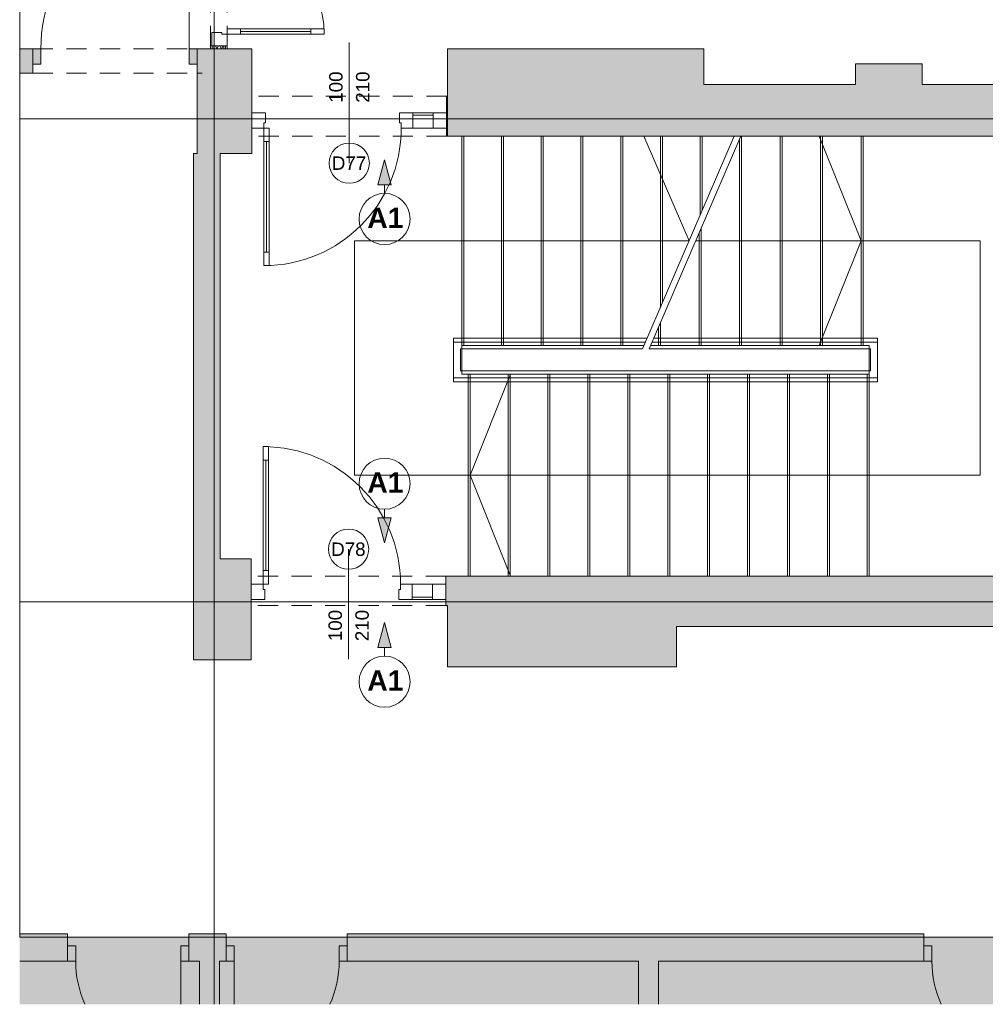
# Paper-space layout 'A-50 WYKOŃCZENIA ŚCIAN - PIĘTRO 5' of a CAD drawing. Header units: millimetres. Extents: x 0 to 420, y 0 to 297.
# Tile 10 of 11: x 294 to 366, y 101 to 174. Entities that reach past the tile are written whole.
import ezdxf
from ezdxf.xclip import XClip

# ---------------------------------------------------------------- set-up
doc = ezdxf.new("R2010")
doc.units = ezdxf.units.MM
doc.header["$MEASUREMENT"] = 0
doc.header["$XCLIPFRAME"] = 0
for name, pattern in [('DASHDOTX2', [1000, 500, -250, 0, -250]), ('GESTRICHELT2', [93.75, 62.5, -31.25]), ('Przer. długie kreski', [2.5, 1.5, -1]), ('PRZERYWANA_DU_A', [550, 350.0000000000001, -199.9999999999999])]:
    doc.linetypes.add(name, pattern=pattern)
for name, color, linetype, lineweight in [('0_Nr_pióra__2', 8, 'Continuous', 13), ('A__OKŁADZINY ŚCIAN_Nr_pióra__1', 7, 'Continuous', 20), ('A_ściany proj_Nr_pióra__1', 7, 'Continuous', 20), ('A_ściany_Nr_pióra__1', 7, 'Continuous', 20), ('Drzwi Archicad_Nr_pióra__1', 7, 'Continuous', 20), ('Drzwi Archicad_Nr_pióra__3', 252, 'Continuous', 13), ('Znaczniki drzwi Archicada_Nr_pióra__3', 252, 'Continuous', 13)]:
    doc.layers.add(name, color=color, linetype=linetype, lineweight=lineweight)
for name, color, linetype, lineweight, true_color in [('A__balustrada_Nr_pióra__161', 7, 'Continuous', 5, 0x949494), ('A_osie_Nr_pióra__16', 7, 'Continuous', 5, 0x0f0f0f), ('A_pochwyt_Nr_pióra__161', 7, 'Continuous', 5, 0x949494), ('A_schody_Nr_pióra__10', 7, 'Continuous', 13, 0x4b4b4b), ('A_schody_Nr_pióra__4', 7, 'Continuous', 18, 0x4b4b4b), ('A_ściany proj_Nr_pióra__21', 7, 'Continuous', 5, 0xb0b0b0), ('A_ściany_Nr_pióra__10', 7, 'Continuous', 13, 0x4b4b4b)]:
    doc.layers.add(name, color=color, linetype=linetype, lineweight=lineweight, true_color=true_color)
for name, color, linetype in [('A__OKŁADZINY ŚCIAN', 7, 'Continuous'), ('A_podrys', 7, 'Continuous'), ('A_ściany', 7, 'Continuous'), ('A_ściany proj', 7, 'Continuous'), ('Drzwi Archicad', 7, 'Continuous')]:
    doc.layers.add(name, color=color, linetype=linetype)
doc.styles.add('STYL_AUTOMATYCZNY_3', font='arial.ttf')
doc.styles.add('STYL_AUTOMATYCZNY_4', font='arial.ttf')
pattern_1 = [(0, (-1730.879269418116, -278.4727295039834), (0, 1), [0, -1])]

# ---------------------------------------------------------------- blocks, each defined once
blk = doc.blocks.new('Rysunek_2_2', base_point=(-1730.879269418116, -278.4727295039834))
at = {"linetype": 'Continuous', "lineweight": 0, "true_color": 0x484848}
blk.add_hatch(color=251, dxfattribs=at).paths.add_polyline_path([(408.9858434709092, 276.3111573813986), (293.9206315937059, 276.3111573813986), (293.9206315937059, 264.4121037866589), (389.9858390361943, 264.4121037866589), (389.9858390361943, 105.602107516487), (293.9206315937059, 105.602107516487), (293.9206315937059, 100.6021036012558), (408.9858434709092, 100.6021036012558)])
at = {"layer": 'A__OKŁADZINY ŚCIAN', "linetype": 'Continuous', "lineweight": 0, "true_color": 0x000000}
for points in [[(321.1078238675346, 163.5308715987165), (320.6078238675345, 161.6648465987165), (321.6078238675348, 161.6648465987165)], [(321.1078238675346, 134.9982853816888), (321.6078238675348, 136.8643103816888), (320.6078238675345, 136.8643103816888)], [(321.1078238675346, 129.0493676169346), (320.6078238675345, 127.1833426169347), (321.6078238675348, 127.1833426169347)]]:
    blk.add_hatch(color=18, dxfattribs=at).paths.add_polyline_path(points)
at = {"layer": 'A_ściany', "linetype": 'Continuous', "lineweight": 0, "true_color": 0x000000}
for points in [[(294.895838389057, 171.8221050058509), (293.9206291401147, 171.8221050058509), (293.9206291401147, 170.0008589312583), (294.895838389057, 170.0008589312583)], [(307.1458394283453, 170.0008586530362), (307.1458394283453, 164.0171045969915), (311.2258395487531, 164.0171045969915), (311.2258395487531, 171.8221045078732), (307.1458394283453, 171.8221045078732)], [(344.8958395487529, 171.8221045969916), (325.795839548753, 171.8221045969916), (325.795839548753, 165.2921045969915), (344.8958395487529, 165.2921045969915)], [(361.1658395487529, 170.6921045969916), (356.1858395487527, 170.6921045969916), (356.1858395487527, 165.2921045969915), (361.1658395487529, 165.2921045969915)], [(356.1858395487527, 169.1421045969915), (344.8958395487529, 169.1421045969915), (344.8958395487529, 165.2921045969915), (356.1858395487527, 165.2921045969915)], [(371.1558395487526, 169.1421045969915), (361.1658395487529, 169.1421045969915), (361.1658395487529, 165.2921045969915), (371.1558395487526, 165.2921045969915)], [(325.7258395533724, 168.2921045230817), (325.7258395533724, 165.2921045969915), (325.795839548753, 165.2921045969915), (325.795839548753, 168.2921045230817)], [(306.8658395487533, 164.0171045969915), (306.8658395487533, 126.2721046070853), (308.8658395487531, 133.7971046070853), (308.8658395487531, 164.0171045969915)], [(306.8658395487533, 126.2721046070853), (311.1758334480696, 126.2721046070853), (311.1758334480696, 133.7971046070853), (308.8658395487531, 133.7971046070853)], [(325.6758395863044, 132.5221044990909), (325.6758395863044, 130.3221045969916), (325.7858395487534, 130.3221045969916), (325.7858395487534, 132.5221044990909)], [(325.7858395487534, 125.7521045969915), (342.8658395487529, 125.7521045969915), (342.8658395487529, 132.5221045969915), (325.7858395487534, 132.5221045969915)], [(342.8658395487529, 128.7521045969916), (372.7058395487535, 128.7521045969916), (377.9858395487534, 132.5221045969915), (342.8658395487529, 132.5221045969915)], [(297.491298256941, 105.8521024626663), (293.9206274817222, 105.8521024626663), (293.9206274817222, 103.8221061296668), (297.491298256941, 103.8221061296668)], [(306.5178404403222, 103.8221045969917), (309.2985177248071, 103.8221045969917), (309.2985177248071, 105.8521033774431), (306.5178404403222, 105.8521033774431)], [(318.3250576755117, 105.8521045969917), (318.3250576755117, 103.8221045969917), (361.2912995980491, 103.8221045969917), (361.2912995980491, 105.8521045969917)], [(308.8178402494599, 103.8221039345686), (307.3178407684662, 103.8221039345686), (307.3178407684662, 100.6021043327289), (308.8178402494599, 100.6021043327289)], [(341.5178390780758, 103.8221039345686), (340.0178395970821, 103.8221039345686), (340.0178395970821, 100.6021043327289), (341.5178390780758, 100.6021043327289)]]:
    blk.add_hatch(color=18, dxfattribs=at).paths.add_polyline_path(points)
at = {"layer": 'A_ściany proj', "linetype": 'Continuous', "lineweight": 0, "true_color": 0x4b4b4b}
h = blk.add_hatch(dxfattribs=at)
h.set_pattern_fill('gypsum_0002', color=251, style=0, pattern_type=2)
h.set_pattern_definition(pattern_1)
h.paths.add_polyline_path([(308.1258395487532, 171.8221045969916), (308.2508394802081, 171.8221045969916), (308.2508394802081, 172.0221047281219), (308.1258395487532, 172.0221047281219)])
h = blk.add_hatch(dxfattribs=at)
h.set_pattern_fill('gypsum_0002', color=251, style=0, pattern_type=2)
h.set_pattern_definition(pattern_1)
h.paths.add_polyline_path([(308.3758394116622, 172.0221047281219), (308.2508394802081, 172.0221047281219), (308.2508394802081, 171.8221045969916), (308.3758394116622, 171.8221045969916)])
h = blk.add_hatch(dxfattribs=at)
h.set_pattern_fill('batt_insulation_0002', color=251, style=0, pattern_type=2)
h.set_pattern_definition([(60.00000000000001, (-1730.879269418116, -278.4727295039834), (-0.2598076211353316, 0.1499999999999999), []), (120, (-1730.879269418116, -278.4727295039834), (0.2598076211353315, 0.15), [])])
h.paths.add_polyline_path([(309.1258396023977, 172.0221047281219), (308.3758394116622, 172.0221047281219), (308.3758394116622, 171.8221045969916), (309.1258396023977, 171.8221045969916)])
h = blk.add_hatch(dxfattribs=at)
h.set_pattern_fill('gypsum_0002', color=251, style=0, pattern_type=2)
h.set_pattern_definition(pattern_1)
h.paths.add_polyline_path([(309.1258396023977, 171.8221045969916), (309.2508395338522, 171.8221045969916), (309.2508395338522, 172.0221047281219), (309.1258396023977, 172.0221047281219)])
h = blk.add_hatch(dxfattribs=at)
h.set_pattern_fill('gypsum_0002', color=251, style=0, pattern_type=2)
h.set_pattern_definition(pattern_1)
h.paths.add_polyline_path([(309.2508395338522, 172.0221047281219), (309.2508395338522, 171.8221045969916), (309.3758394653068, 171.8221045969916), (309.3758394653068, 172.0221047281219)])
at = {"layer": 'Drzwi Archicad', "linetype": 'Continuous', "lineweight": 0, "true_color": 0xfdfdfd}
for points in [[(294.8958394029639, 170.6721044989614), (295.4958394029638, 170.6721044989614), (295.4958394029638, 171.8221044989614), (294.8958394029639, 171.8221044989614)], [(307.1458394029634, 171.8221044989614), (306.5458394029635, 171.8221044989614), (306.5458394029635, 170.6721044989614), (307.1458394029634, 170.6721044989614)], [(297.4912995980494, 104.9721045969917), (297.4912995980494, 103.8221045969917), (298.0912995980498, 103.8221045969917), (298.0912995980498, 104.9721045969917)], [(306.5178395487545, 103.8221045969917), (306.5178395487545, 104.9721045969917), (305.917839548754, 104.9721045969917), (305.917839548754, 103.8221045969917)], [(309.2985177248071, 103.8221045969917), (309.898517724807, 103.8221045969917), (309.898517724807, 104.9721045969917), (309.2985177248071, 104.9721045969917)], [(318.3250576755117, 104.9721045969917), (317.7250576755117, 104.9721045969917), (317.7250576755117, 103.8221045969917), (318.3250576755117, 103.8221045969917)], [(361.2912995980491, 104.9721045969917), (361.2912995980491, 103.8221045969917), (361.8912995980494, 103.8221045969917), (361.8912995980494, 104.9721045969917)]]:
    blk.add_hatch(color=7, dxfattribs=at).paths.add_polyline_path(points)
at = {"layer": '0_Nr_pióra__2', "color": 8, "linetype": 'PRZERYWANA_DU_A', "lineweight": 13, "flags": 128}
for points in [[(293.9206293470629, 264.4121045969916), (293.9206293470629, 105.6021045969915)], [(293.9206293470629, 105.6021045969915), (389.985839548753, 105.6021045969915), (389.985839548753, 264.4121045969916), (293.9206293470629, 264.4121045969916)]]:
    blk.add_lwpolyline(points, dxfattribs=at)
at = {"layer": 'A__balustrada_Nr_pióra__161', "color": 252, "linetype": 'Continuous', "lineweight": 5, "true_color": 0x949494}
for p, q in [((326.2558395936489, 147.0021036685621), (326.2558395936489, 150.2421046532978)), ((326.2558395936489, 149.9421057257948), (340.5447288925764, 149.9421057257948)), ((341.0447271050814, 149.9421057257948), (357.8258390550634, 149.9421057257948)), ((357.8258390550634, 147.0021036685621), (357.8258390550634, 150.2421046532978)), ((326.7558404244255, 149.4421048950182), (340.3293446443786, 149.4421048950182)), ((326.7558404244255, 147.8021034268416), (326.7558404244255, 149.4421048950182)), ((340.8293454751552, 149.4421048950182), (357.3258408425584, 149.4421048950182)), ((357.3258408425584, 147.8021034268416), (357.3258408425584, 149.4421048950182)), ((326.7558404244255, 147.8021034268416), (357.3258408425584, 147.8021034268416)), ((326.2558395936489, 147.3021052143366), (357.8258390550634, 147.3021052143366))]:
    blk.add_line(p, q, dxfattribs=at)
at = {"layer": 'A__OKŁADZINY ŚCIAN_Nr_pióra__1', "color": 7, "linetype": 'Continuous', "lineweight": 20}
for p, q in [((321.1078230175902, 163.5308718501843), (320.6078248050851, 161.6648454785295)), ((321.1078230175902, 163.5308718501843), (321.6078238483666, 161.6648454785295)), ((321.6078238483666, 161.6648454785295), (320.6078248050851, 161.6648454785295)), ((321.1078230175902, 161.0308703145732), (321.1078230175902, 161.6648454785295)), ((321.1078230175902, 137.4982861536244), (321.1078230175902, 136.8643109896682)), ((320.6078248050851, 136.8643109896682), (321.6078238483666, 136.8643109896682)), ((321.1078230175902, 134.9982846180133), (320.6078248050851, 136.8643109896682)), ((321.1078230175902, 134.9982846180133), (321.6078238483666, 136.8643109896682)), ((321.1078230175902, 129.0493675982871), (320.6078248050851, 127.1833438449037)), ((321.1078230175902, 129.0493675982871), (321.6078238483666, 127.1833438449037)), ((321.6078238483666, 127.1833438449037), (320.6078248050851, 127.1833438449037)), ((321.1078230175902, 126.5493686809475), (321.1078230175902, 127.1833438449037))]:
    blk.add_line(p, q, dxfattribs=at)
for centre in [(321.1078238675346, 159.1280430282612), (321.1078238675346, 139.4011139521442), (321.1078238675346, 124.6465390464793)]:
    blk.add_circle(centre, 1.902828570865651, dxfattribs=at)
at = {"layer": 'A_osie_Nr_pióra__16', "color": 250, "linetype": 'DASHDOTX2', "lineweight": 5, "true_color": 0x0f0f0f}
for p, q in [((308.4178410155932, 250.0600822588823), (308.4178410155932, 100.6021053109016)), ((382.7347607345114, 166.6021020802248), (293.9206295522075, 166.6021020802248)), ((382.7347607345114, 130.6021081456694), (293.9206295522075, 130.6021081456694))]:
    blk.add_line(p, q, dxfattribs=at)
at = {"layer": 'A_pochwyt_Nr_pióra__161', "color": 252, "linetype": 'Continuous', "lineweight": 5, "true_color": 0x949494}
for p, q in [((326.2558395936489, 150.2421046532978), (340.6739562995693, 150.2421046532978)), ((341.1739571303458, 150.2421046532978), (357.8258390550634, 150.2421046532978)), ((326.2558395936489, 147.0021036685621), (357.8258390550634, 147.0021036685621))]:
    blk.add_line(p, q, dxfattribs=at)
at = {"layer": 'A_schody_Nr_pióra__10', "color": 251, "linetype": 'GESTRICHELT2', "lineweight": 13, "true_color": 0x4b4b4b}
for p, q in [((327.0058408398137, 149.6921053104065), (327.0058408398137, 165.2921045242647)), ((329.9668388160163, 149.6921053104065), (329.9668388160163, 165.2921045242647)), ((332.9278394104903, 149.6921053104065), (332.9278394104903, 165.2921045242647)), ((335.8888400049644, 149.6921053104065), (335.8888400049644, 165.2921045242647)), ((338.8498405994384, 149.6921053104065), (338.8498405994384, 165.2921045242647)), ((341.810838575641, 152.8813196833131), (341.810838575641, 165.2921045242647)), ((344.771839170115, 159.7551358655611), (344.771839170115, 165.2921045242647)), ((347.7088406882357, 149.6921053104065), (347.7088406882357, 165.2921045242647)), ((350.7278386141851, 149.6921053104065), (350.7278386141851, 165.2921045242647)), ((353.746839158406, 149.6921053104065), (353.746839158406, 165.2921045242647)), ((356.765839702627, 149.6921053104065), (356.765839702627, 165.2921045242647)), ((344.6898401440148, 149.6921053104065), (344.6898401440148, 158.4040527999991)), ((341.6708395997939, 149.6921053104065), (341.6708395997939, 151.3955920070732)), ((327.3358399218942, 147.5521056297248), (327.3358399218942, 132.5221041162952)), ((330.3098402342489, 147.5521056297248), (330.3098402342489, 132.5221041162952)), ((333.2838405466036, 147.5521056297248), (333.2838405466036, 132.5221041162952)), ((336.257838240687, 147.5521056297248), (336.257838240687, 132.5221041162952)), ((339.2318385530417, 147.5521056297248), (339.2318385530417, 132.5221041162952)), ((342.2058388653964, 147.5521056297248), (342.2058388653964, 132.5221041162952)), ((345.1798391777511, 147.5521056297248), (345.1798391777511, 132.5221041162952)), ((348.1538394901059, 147.5521056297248), (348.1538394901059, 132.5221041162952)), ((351.1278398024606, 147.5521056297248), (351.1278398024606, 132.5221041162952)), ((354.1018401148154, 147.5521056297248), (354.1018401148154, 132.5221041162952)), ((357.0758404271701, 147.5521056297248), (357.0758404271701, 132.5221041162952))]:
    blk.add_line(p, q, dxfattribs=at)
at = {"layer": 'A_schody_Nr_pióra__4', "color": 251, "linetype": 'Continuous', "lineweight": 18, "true_color": 0x4b4b4b}
for p, q in [((326.8558400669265, 147.5521056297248), (326.8558400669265, 165.2921045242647)), ((329.8168406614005, 149.6921053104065), (329.8168406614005, 165.2921045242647)), ((332.7778386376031, 149.6921053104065), (332.7778386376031, 165.2921045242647)), ((335.7388392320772, 149.6921053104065), (335.7388392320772, 165.2921045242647)), ((338.6998398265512, 149.6921053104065), (338.6998398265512, 165.2921045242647)), ((340.3293446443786, 149.4421048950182), (347.1569718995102, 165.2921045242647)), ((340.4370367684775, 165.2921045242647), (343.7970043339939, 157.4921036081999)), ((340.8293454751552, 149.4421048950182), (347.6569727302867, 165.2921045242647)), ((341.6608404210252, 152.5331026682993), (341.6608404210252, 165.2921045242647)), ((344.6218383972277, 159.4069188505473), (344.6218383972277, 165.2921045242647)), ((350.5778404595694, 149.6921053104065), (350.5778404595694, 165.2921045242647)), ((353.4978912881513, 165.2921045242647), (356.6158389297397, 157.4921036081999)), ((353.5968383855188, 149.6921053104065), (353.5968383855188, 165.2921045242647)), ((356.6158389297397, 149.6921053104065), (356.6158389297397, 165.2921045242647)), ((347.5588399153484, 149.6921053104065), (347.5588399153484, 165.0642939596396)), ((344.5398393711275, 149.6921053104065), (344.5398393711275, 158.0558357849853)), ((343.7970043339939, 157.4921036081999), (318.8558398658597, 157.4921036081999)), ((318.8558398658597, 140.0371035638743), (318.8558398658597, 157.4921036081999)), ((365.4797875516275, 157.4921036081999), (344.2970051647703, 157.4921036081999)), ((353.4979305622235, 149.6921053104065), (356.6158389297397, 157.4921036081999)), ((365.4797875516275, 140.0371035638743), (365.4797875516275, 157.4921036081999)), ((341.5208388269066, 149.6921053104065), (341.5208388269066, 151.0473749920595)), ((326.8558400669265, 149.6921053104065), (340.4370367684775, 149.6921053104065)), ((340.937037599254, 149.6921053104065), (357.2258385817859, 149.6921053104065)), ((357.2258385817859, 149.6921053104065), (357.2258385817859, 132.5221041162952)), ((357.2258385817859, 147.5521056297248), (326.8558400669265, 147.5521056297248)), ((327.4858406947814, 147.5521056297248), (327.4858406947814, 132.5221041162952)), ((330.4898254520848, 147.5521056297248), (327.4858406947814, 140.0371035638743)), ((330.4598383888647, 147.5521056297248), (330.4598383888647, 132.5221041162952)), ((333.4338387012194, 147.5521056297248), (333.4338387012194, 132.5221041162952)), ((336.4078390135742, 147.5521056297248), (336.4078390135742, 132.5221041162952)), ((339.3818393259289, 147.5521056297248), (339.3818393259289, 132.5221041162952)), ((342.3558396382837, 147.5521056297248), (342.3558396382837, 132.5221041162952)), ((345.3298399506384, 147.5521056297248), (345.3298399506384, 132.5221041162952)), ((348.3038402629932, 147.5521056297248), (348.3038402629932, 132.5221041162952)), ((351.2778405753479, 147.5521056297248), (351.2778405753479, 132.5221041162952)), ((354.2518382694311, 147.5521056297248), (354.2518382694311, 132.5221041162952)), ((318.8558398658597, 140.0371035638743), (365.4797875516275, 140.0371035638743)), ((330.4898621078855, 132.5221041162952), (327.4858406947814, 140.0371035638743))]:
    blk.add_line(p, q, dxfattribs=at)
at = {"layer": 'A_ściany proj_Nr_pióra__1', "color": 7, "linetype": 'Continuous', "lineweight": 20, "flags": 128}
for points in [[(308.1258395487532, 172.0221047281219), (308.1258395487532, 171.8221045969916)], [(309.3758395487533, 171.8221045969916), (309.3758395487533, 172.0221047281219)]]:
    blk.add_lwpolyline(points, dxfattribs=at)
at = {"layer": 'A_ściany proj_Nr_pióra__21', "color": 253, "linetype": 'Continuous', "lineweight": 5, "true_color": 0xb0b0b0}
for p, q in [((308.2258383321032, 172.022104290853), (308.1258386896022, 172.022104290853)), ((308.2508402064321, 172.022104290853), (308.2258383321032, 172.022104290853)), ((308.2508402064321, 172.022104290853), (308.2508402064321, 171.8221050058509)), ((308.3758391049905, 172.022104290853), (308.2508402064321, 172.022104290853)), ((308.3758391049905, 172.022104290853), (308.3758391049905, 171.8221050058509)), ((309.1258403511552, 172.022104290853), (308.3758391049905, 172.022104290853)), ((309.1258403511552, 171.8221050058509), (309.1258403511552, 172.022104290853)), ((309.2508392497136, 172.022104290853), (309.1258403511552, 172.022104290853)), ((309.2508392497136, 171.8221050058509), (309.2508392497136, 172.022104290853)), ((309.3758407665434, 172.022104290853), (309.2508392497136, 172.022104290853))]:
    blk.add_line(p, q, dxfattribs=at)
at = {"layer": 'A_ściany proj_Nr_pióra__21', "color": 253, "linetype": 'Continuous', "lineweight": 5, "true_color": 0xb0b0b0, "flags": 128}
for points in [[(308.1258395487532, 171.8221045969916), (308.2508395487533, 171.8221045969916)], [(308.2508395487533, 171.8221045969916), (308.3758395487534, 171.8221045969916)], [(308.3758395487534, 171.8221045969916), (309.125839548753, 171.8221045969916)], [(309.125839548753, 171.8221045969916), (309.2508395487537, 171.8221045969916)], [(309.2508395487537, 171.8221045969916), (309.3758395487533, 171.8221045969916)]]:
    blk.add_lwpolyline(points, dxfattribs=at)
at = {"layer": 'A_ściany_Nr_pióra__1', "color": 7, "linetype": 'Continuous', "lineweight": 20}
for p, q in [((294.8958385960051, 171.8221050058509), (294.4258405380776, 171.8221050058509)), ((294.8958385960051, 171.8221050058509), (294.8958385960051, 170.6721051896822)), ((307.1458406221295, 171.8221050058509), (307.615838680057, 171.8221050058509)), ((307.1458406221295, 171.8221050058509), (307.1458406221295, 170.6721051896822)), ((294.8958385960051, 170.6721051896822), (294.8958385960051, 170.0008589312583)), ((307.1458406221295, 170.6721051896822), (307.1458406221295, 170.0008589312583)), ((294.8958385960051, 170.0008589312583), (294.5258401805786, 170.0008589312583)), ((307.1458406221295, 170.0008589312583), (307.515839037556, 170.0008589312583)), ((311.2258406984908, 167.042104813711), (311.2258406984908, 168.2921042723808)), ((325.725838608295, 167.042104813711), (325.725838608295, 168.2921042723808)), ((311.2258406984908, 165.8921049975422), (311.2258406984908, 167.042104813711)), ((325.725838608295, 165.8921049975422), (325.725838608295, 167.042104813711)), ((311.2258406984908, 165.2921045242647), (311.2258406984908, 165.8921049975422)), ((325.725838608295, 165.2921045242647), (325.725838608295, 165.8921049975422)), ((311.1758395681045, 132.5221041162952), (311.1758395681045, 131.9221036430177)), ((325.6758400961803, 132.5221041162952), (325.6758400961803, 131.9221036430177)), ((311.1758395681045, 131.9221036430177), (311.1758395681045, 130.7721038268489)), ((325.6758400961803, 131.9221036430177), (325.6758400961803, 130.7721038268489)), ((311.1758395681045, 130.7721038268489), (311.1758395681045, 130.3221041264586)), ((325.6758400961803, 130.7721038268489), (325.6758400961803, 130.3221041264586)), ((297.491299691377, 105.8521054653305), (297.121298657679, 105.8521054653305)), ((297.491299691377, 104.9721044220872), (297.491299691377, 105.8521054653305)), ((306.5178403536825, 105.8521054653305), (306.8878387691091, 105.8521054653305)), ((306.5178403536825, 104.9721044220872), (306.5178403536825, 105.8521054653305)), ((309.2985179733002, 105.8521054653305), (308.9285169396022, 105.8521054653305)), ((309.2985179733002, 104.9721044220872), (309.2985179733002, 105.8521054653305)), ((318.3250586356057, 105.8521054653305), (318.6950570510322, 105.8521054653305)), ((318.3250586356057, 104.9721044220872), (318.3250586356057, 105.8521054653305)), ((361.2912993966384, 105.8521054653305), (360.9212983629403, 105.8521054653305)), ((361.2912993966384, 104.9721044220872), (361.2912993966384, 105.8521054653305)), ((297.491299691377, 103.8221046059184), (297.491299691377, 104.9721044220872)), ((306.5178403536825, 103.8221046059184), (306.5178403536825, 104.9721044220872)), ((309.2985179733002, 103.8221046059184), (309.2985179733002, 104.9721044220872)), ((318.3250586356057, 103.8221046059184), (318.3250586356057, 104.9721044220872)), ((361.2912993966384, 103.8221046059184), (361.2912993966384, 104.9721044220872)), ((297.491299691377, 103.8221046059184), (297.021299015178, 103.8221046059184)), ((306.5178403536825, 103.8221046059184), (306.9878384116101, 103.8221046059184)), ((309.2985179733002, 103.8221046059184), (308.8285172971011, 103.8221046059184)), ((318.3250586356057, 103.8221046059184), (318.7950566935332, 103.8221046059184)), ((361.2912993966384, 103.8221046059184), (360.8212987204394, 103.8221046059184))]:
    blk.add_line(p, q, dxfattribs=at)
at = {"layer": 'A_ściany_Nr_pióra__1', "color": 7, "linetype": 'Continuous', "lineweight": 20, "flags": 128}
for points in [[(294.8958394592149, 171.8221045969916), (293.9206293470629, 171.8221045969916)], [(311.2258395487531, 171.8221045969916), (307.1458394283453, 171.8221045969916)], [(311.2258395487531, 168.2921045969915), (311.2258395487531, 171.8221045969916)], [(344.8958395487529, 171.8221045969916), (325.795839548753, 171.8221045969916)], [(325.795839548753, 171.8221045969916), (325.795839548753, 165.2921045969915)], [(344.8958395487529, 169.1421045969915), (344.8958395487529, 171.8221045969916)], [(361.1658395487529, 170.6921045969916), (356.1858395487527, 170.6921045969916)], [(356.1858395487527, 170.6921045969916), (356.1858395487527, 169.1421045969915)], [(361.1658395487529, 169.1421045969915), (361.1658395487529, 170.6921045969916)], [(293.9206293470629, 170.0008584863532), (294.895839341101, 170.0008584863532)], [(307.145839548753, 170.0008584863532), (307.145839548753, 164.0171045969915)], [(356.1858395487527, 169.1421045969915), (344.8958395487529, 169.1421045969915)], [(371.1558395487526, 169.1421045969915), (361.1658395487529, 169.1421045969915)], [(325.795839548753, 168.2921045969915), (325.7258395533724, 168.2921045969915)], [(325.795839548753, 165.2921045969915), (325.795839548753, 168.2921045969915)], [(311.2258395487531, 164.0171045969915), (311.2258395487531, 165.2921045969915)], [(325.7258395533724, 165.2921045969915), (325.795839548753, 165.2921045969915)], [(325.795839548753, 165.2921045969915), (344.8958395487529, 165.2921045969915)], [(344.8958395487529, 165.2921045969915), (356.1858395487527, 165.2921045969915)], [(356.1858395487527, 165.2921045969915), (361.1658395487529, 165.2921045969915)], [(361.1658395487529, 165.2921045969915), (371.1558395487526, 165.2921045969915)], [(306.8658395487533, 164.0171045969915), (306.8658395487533, 126.2721046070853)], [(307.145839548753, 164.0171045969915), (306.8658395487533, 164.0171045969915)], [(308.8658395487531, 164.0171045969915), (311.2258395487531, 164.0171045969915)], [(308.8658395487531, 133.7971046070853), (308.8658395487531, 164.0171045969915)], [(311.1758334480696, 133.7971046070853), (308.8658395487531, 133.7971046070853)], [(311.1758334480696, 126.2721046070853), (311.1758334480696, 133.7971046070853)], [(325.7858395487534, 132.5221045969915), (325.6758395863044, 132.5221045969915)], [(342.8658395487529, 132.5221045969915), (325.7858395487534, 132.5221045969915)], [(372.965839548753, 132.5221045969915), (342.8658395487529, 132.5221045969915)], [(325.6758395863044, 130.3221045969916), (325.7858395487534, 130.3221045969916)], [(325.7858395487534, 130.3221045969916), (325.7858395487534, 125.7521045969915)], [(342.8658395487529, 125.7521045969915), (342.8658395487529, 128.7521045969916)], [(342.8658395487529, 128.7521045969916), (372.7058395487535, 128.7521045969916)], [(306.8658395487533, 126.2721046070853), (311.1758334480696, 126.2721046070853)], [(325.7858395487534, 125.7521045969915), (342.8658395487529, 125.7521045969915)], [(297.4912995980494, 105.8521045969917), (293.9206293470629, 105.8521045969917)], [(309.2985177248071, 105.8521045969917), (306.5178395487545, 105.8521045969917)], [(361.2912995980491, 105.8521045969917), (318.3250576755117, 105.8521045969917)], [(293.9206293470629, 103.8221045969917), (297.4912995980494, 103.8221045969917)], [(306.5178395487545, 103.8221045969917), (307.3178395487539, 103.8221045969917)], [(307.3178395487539, 103.8221045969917), (307.3178395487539, 100.6021045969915)], [(308.817839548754, 103.8221045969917), (309.2985177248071, 103.8221045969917)], [(308.817839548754, 100.6021045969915), (308.817839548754, 103.8221045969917)], [(318.3250576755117, 103.8221045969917), (340.0178395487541, 103.8221045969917)], [(340.0178395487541, 103.8221045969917), (340.0178395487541, 100.6021045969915)], [(341.5178395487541, 103.8221045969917), (361.2912995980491, 103.8221045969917)], [(341.5178395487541, 100.6021045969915), (341.5178395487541, 103.8221045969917)]]:
    blk.add_lwpolyline(points, dxfattribs=at)
at = {"layer": 'A_ściany_Nr_pióra__10', "color": 251, "linetype": 'Przer. długie kreski', "lineweight": 13, "true_color": 0x4b4b4b}
for p, q in [((294.8958385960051, 171.8221050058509), (307.1458406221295, 171.8221050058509)), ((294.8958385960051, 170.0008589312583), (307.1458406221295, 170.0008589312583))]:
    blk.add_line(p, q, dxfattribs=at)
at = {"layer": 'Drzwi Archicad_Nr_pióra__1', "color": 7, "linetype": 'Continuous', "lineweight": 20}
for p, q in [((306.5458401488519, 171.8221050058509), (306.5458401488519, 182.8721034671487)), ((294.8958385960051, 171.8221050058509), (294.4258405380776, 171.8221050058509)), ((294.8958385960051, 171.8221050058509), (294.4258405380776, 171.8221050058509)), ((295.4958390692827, 171.8221050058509), (294.8958385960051, 171.8221050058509)), ((294.8958385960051, 171.8221050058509), (294.8958385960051, 170.6721051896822)), ((294.8958385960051, 171.8221050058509), (294.8958385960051, 170.6721051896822)), ((294.8958385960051, 171.8221050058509), (294.8958385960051, 170.6721051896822)), ((295.4958390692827, 170.6721051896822), (295.4958390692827, 171.8221050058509)), ((307.1458406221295, 171.8221050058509), (306.5458401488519, 171.8221050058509)), ((306.5458401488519, 171.8221050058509), (306.5458401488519, 170.6721051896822)), ((307.1458406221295, 170.6721051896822), (307.1458406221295, 171.8221050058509)), ((307.1458406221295, 171.8221050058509), (307.1458406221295, 170.6721051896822)), ((307.1458406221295, 171.8221050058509), (307.1458406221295, 170.6721051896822)), ((307.1458406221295, 171.8221050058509), (307.615838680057, 171.8221050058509)), ((307.1458406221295, 171.8221050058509), (307.615838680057, 171.8221050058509)), ((294.8958385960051, 170.6721051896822), (295.4958390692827, 170.6721051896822)), ((294.8958385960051, 170.6721051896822), (294.8958385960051, 170.0008589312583)), ((294.8958385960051, 170.6721051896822), (294.8958385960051, 170.0008589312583)), ((306.5458401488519, 170.6721051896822), (307.1458406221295, 170.6721051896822)), ((307.1458406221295, 170.6721051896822), (307.1458406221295, 170.0008589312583)), ((307.1458406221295, 170.6721051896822), (307.1458406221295, 170.0008589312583)), ((294.8958385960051, 170.0008589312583), (294.5258401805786, 170.0008589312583)), ((294.8958385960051, 170.0008589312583), (294.5258401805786, 170.0008589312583)), ((307.1458406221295, 170.0008589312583), (307.515839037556, 170.0008589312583)), ((307.1458406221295, 170.0008589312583), (307.515839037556, 170.0008589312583)), ((297.491299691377, 105.8521054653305), (297.121298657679, 105.8521054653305)), ((297.491299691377, 105.8521054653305), (297.121298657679, 105.8521054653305)), ((297.491299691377, 104.9721044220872), (297.491299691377, 105.8521054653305)), ((297.491299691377, 104.9721044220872), (297.491299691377, 105.8521054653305)), ((306.5178403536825, 104.9721044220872), (306.5178403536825, 105.8521054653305)), ((306.5178403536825, 104.9721044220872), (306.5178403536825, 105.8521054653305)), ((306.5178403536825, 105.8521054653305), (306.8878387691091, 105.8521054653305)), ((306.5178403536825, 105.8521054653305), (306.8878387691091, 105.8521054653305)), ((309.2985179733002, 105.8521054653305), (308.9285169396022, 105.8521054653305)), ((309.2985179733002, 105.8521054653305), (308.9285169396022, 105.8521054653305)), ((309.2985179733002, 104.9721044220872), (309.2985179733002, 105.8521054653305)), ((309.2985179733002, 104.9721044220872), (309.2985179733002, 105.8521054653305)), ((318.3250586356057, 104.9721044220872), (318.3250586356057, 105.8521054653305)), ((318.3250586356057, 104.9721044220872), (318.3250586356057, 105.8521054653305)), ((318.3250586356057, 105.8521054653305), (318.6950570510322, 105.8521054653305)), ((318.3250586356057, 105.8521054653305), (318.6950570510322, 105.8521054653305)), ((361.2912993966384, 105.8521054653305), (360.9212983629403, 105.8521054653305)), ((361.2912993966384, 105.8521054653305), (360.9212983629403, 105.8521054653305)), ((361.2912993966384, 104.9721044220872), (361.2912993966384, 105.8521054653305)), ((361.2912993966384, 104.9721044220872), (361.2912993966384, 105.8521054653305)), ((297.491299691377, 104.9721044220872), (298.0913001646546, 104.9721044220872)), ((297.491299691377, 103.8221046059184), (297.491299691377, 104.9721044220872)), ((297.491299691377, 103.8221046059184), (297.491299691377, 104.9721044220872)), ((297.491299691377, 103.8221046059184), (297.491299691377, 104.9721044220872)), ((298.0913001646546, 104.9721044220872), (298.0913001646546, 103.8221046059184)), ((305.9178398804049, 103.8221046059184), (305.9178398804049, 104.9721044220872)), ((305.9178398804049, 104.9721044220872), (306.5178403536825, 104.9721044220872)), ((306.5178403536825, 104.9721044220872), (306.5178403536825, 103.8221046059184)), ((306.5178403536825, 103.8221046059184), (306.5178403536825, 104.9721044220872)), ((306.5178403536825, 103.8221046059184), (306.5178403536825, 104.9721044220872)), ((309.8985184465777, 104.9721044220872), (309.2985179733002, 104.9721044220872)), ((309.2985179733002, 104.9721044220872), (309.2985179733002, 103.8221046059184)), ((309.2985179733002, 103.8221046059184), (309.2985179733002, 104.9721044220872)), ((309.2985179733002, 103.8221046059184), (309.2985179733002, 104.9721044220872)), ((309.8985184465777, 103.8221046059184), (309.8985184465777, 104.9721044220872)), ((318.3250586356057, 104.9721044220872), (317.7250581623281, 104.9721044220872)), ((317.7250581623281, 104.9721044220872), (317.7250581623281, 103.8221046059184)), ((318.3250586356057, 103.8221046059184), (318.3250586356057, 104.9721044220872)), ((318.3250586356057, 103.8221046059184), (318.3250586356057, 104.9721044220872)), ((318.3250586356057, 103.8221046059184), (318.3250586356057, 104.9721044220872)), ((361.2912993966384, 104.9721044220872), (361.8912998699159, 104.9721044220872)), ((361.2912993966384, 103.8221046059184), (361.2912993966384, 104.9721044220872)), ((361.2912993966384, 103.8221046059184), (361.2912993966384, 104.9721044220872)), ((361.2912993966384, 103.8221046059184), (361.2912993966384, 104.9721044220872)), ((361.8912998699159, 104.9721044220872), (361.8912998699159, 103.8221046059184)), ((297.491299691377, 103.8221046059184), (297.021299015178, 103.8221046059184)), ((297.491299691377, 103.8221046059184), (297.021299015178, 103.8221046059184)), ((298.0913001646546, 103.8221046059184), (297.491299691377, 103.8221046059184)), ((305.9178388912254, 103.8221054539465), (305.9178388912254, 100.6021046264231)), ((306.5178403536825, 103.8221046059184), (305.9178398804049, 103.8221046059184)), ((306.5178403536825, 103.8221046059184), (306.9878384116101, 103.8221046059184)), ((306.5178403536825, 103.8221046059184), (306.9878384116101, 103.8221046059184)), ((309.2985179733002, 103.8221046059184), (308.8285172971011, 103.8221046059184)), ((309.2985179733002, 103.8221046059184), (308.8285172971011, 103.8221046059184)), ((309.2985179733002, 103.8221046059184), (309.8985184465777, 103.8221046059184)), ((309.8985186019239, 103.8221054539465), (309.8985186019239, 100.6021046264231)), ((317.7250581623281, 103.8221046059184), (318.3250586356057, 103.8221046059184)), ((318.3250586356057, 103.8221046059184), (318.7950566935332, 103.8221046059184)), ((318.3250586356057, 103.8221046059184), (318.7950566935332, 103.8221046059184)), ((361.2912993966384, 103.8221046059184), (360.8212987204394, 103.8221046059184)), ((361.2912993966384, 103.8221046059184), (360.8212987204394, 103.8221046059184)), ((361.8912998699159, 103.8221046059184), (361.2912993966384, 103.8221046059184))]:
    blk.add_line(p, q, dxfattribs=at)
for centre, radius, start, end in [((306.5458394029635, 171.8221044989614), 11.04999999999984, 90, 180), ((305.917839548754, 103.8221045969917), 7.826539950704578, 180, 204.2941078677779), ((309.898517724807, 103.8221045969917), 7.826539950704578, 335.7058921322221, 0), ((369.7178395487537, 103.8221045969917), 7.826539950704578, 180, 204.2941078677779)]:
    blk.add_arc(centre, radius, start, end, dxfattribs=at)
at = {"layer": 'Drzwi Archicad_Nr_pióra__3', "color": 252, "linetype": 'Przer. długie kreski', "lineweight": 13}
for p, q in [((308.1258386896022, 172.022104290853), (308.1258386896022, 192.0221034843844)), ((309.3758407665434, 172.022104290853), (309.3758407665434, 192.0221034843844)), ((325.725838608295, 168.2921042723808), (311.2258406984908, 168.2921042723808)), ((325.725838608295, 165.2921045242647), (311.2258406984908, 165.2921045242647)), ((325.6758400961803, 132.5221041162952), (311.1758395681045, 132.5221041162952)), ((325.6758400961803, 130.3221041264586), (311.1758395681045, 130.3221041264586))]:
    blk.add_line(p, q, dxfattribs=at)
at = {"layer": 'Drzwi Archicad_Nr_pióra__3', "color": 252, "linetype": 'Continuous', "lineweight": 13}
for p, q in [((309.3758407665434, 173.3021039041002), (310.375839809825, 173.3021039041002)), ((309.3758407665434, 172.9021053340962), (309.3758407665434, 173.3021039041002)), ((310.375839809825, 173.3021039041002), (310.375839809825, 172.9021053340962)), ((315.6158388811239, 172.9021053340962), (315.6158388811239, 173.3021039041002)), ((315.6158388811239, 173.3021039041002), (316.6158405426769, 173.3021039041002)), ((316.6158405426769, 173.3021039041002), (316.6158405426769, 172.9021053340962)), ((308.2258383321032, 173.0221033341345), (308.9758395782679, 173.0221033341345)), ((308.2258383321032, 172.022104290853), (308.2258383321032, 173.0221033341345)), ((308.9758395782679, 173.0221033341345), (308.9758395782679, 172.9021053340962)), ((308.9758395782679, 172.9021053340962), (309.3758407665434, 172.9021053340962)), ((309.3758407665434, 172.9021053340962), (309.3758407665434, 172.022104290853)), ((310.375839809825, 172.9021053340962), (309.3758407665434, 172.9021053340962)), ((315.6158388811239, 173.1021046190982), (310.375839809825, 173.1021046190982)), ((316.6158405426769, 172.9021053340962), (315.6158388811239, 172.9021053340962)), ((308.2258383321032, 172.022104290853), (308.1258386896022, 172.022104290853)), ((309.3758407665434, 172.022104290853), (308.2258383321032, 172.022104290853)), ((308.2508402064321, 172.022104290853), (308.2258383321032, 172.022104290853)), ((308.2508402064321, 172.022104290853), (308.2258383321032, 172.022104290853)), ((308.3758391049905, 172.022104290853), (308.2508402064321, 172.022104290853)), ((308.3758391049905, 172.022104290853), (308.2508402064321, 172.022104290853)), ((309.1258403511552, 172.022104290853), (308.3758391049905, 172.022104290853)), ((309.1258403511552, 172.022104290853), (308.3758391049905, 172.022104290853)), ((309.2508392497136, 172.022104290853), (309.1258403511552, 172.022104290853)), ((309.2508392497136, 172.022104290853), (309.1258403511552, 172.022104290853)), ((309.3758407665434, 172.022104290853), (309.2508392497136, 172.022104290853)), ((309.3758407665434, 172.022104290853), (309.2508392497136, 172.022104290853)), ((311.2258406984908, 167.042104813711), (311.2258406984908, 168.2921042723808)), ((325.725838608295, 167.042104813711), (325.725838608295, 168.2921042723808)), ((311.2258406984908, 167.042104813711), (311.2258406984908, 165.8921049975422)), ((312.2258397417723, 167.042104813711), (311.2258406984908, 167.042104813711)), ((311.2258406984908, 165.8921049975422), (311.2258406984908, 167.042104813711)), ((311.2258406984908, 165.8921049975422), (311.2258406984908, 167.042104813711)), ((312.2258397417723, 166.2921035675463), (312.2258397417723, 167.042104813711)), ((322.2258406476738, 167.042104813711), (322.2258406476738, 166.2921035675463)), ((323.2258396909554, 167.042104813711), (322.2258406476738, 167.042104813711)), ((323.2258396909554, 165.8921049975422), (323.2258396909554, 167.042104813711)), ((323.2258396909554, 167.042104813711), (324.7258395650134, 167.042104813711)), ((323.2258396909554, 165.8921049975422), (323.2258396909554, 167.042104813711)), ((324.7258395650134, 166.8621038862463), (323.2258396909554, 166.8621038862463)), ((325.725838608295, 167.042104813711), (324.7258395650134, 167.042104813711)), ((324.7258395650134, 167.042104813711), (324.7258395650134, 165.8921049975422)), ((324.7258395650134, 167.042104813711), (324.7258395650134, 165.8921049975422)), ((325.725838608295, 165.8921049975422), (325.725838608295, 167.042104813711)), ((325.725838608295, 165.8921049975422), (325.725838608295, 167.042104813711)), ((325.725838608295, 165.8921049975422), (325.725838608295, 167.042104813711)), ((311.2258406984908, 165.8921049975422), (312.1058391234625, 165.8921049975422)), ((311.2258406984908, 165.2921045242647), (311.2258406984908, 165.8921049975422)), ((312.1058391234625, 165.8921049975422), (312.1058391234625, 166.2921035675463)), ((312.1058391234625, 166.2921035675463), (312.2258397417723, 166.2921035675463)), ((312.1058391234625, 164.8921033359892), (312.1058391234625, 165.8921049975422)), ((312.1058391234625, 165.8921049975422), (312.505840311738, 165.8921049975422)), ((312.505840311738, 165.8921049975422), (312.505840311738, 164.8921033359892)), ((322.2258406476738, 166.2921035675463), (322.3458386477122, 166.2921035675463)), ((322.3458386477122, 166.2921035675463), (322.3458386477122, 165.8921049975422)), ((322.3458386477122, 165.8921049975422), (323.2258396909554, 165.8921049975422)), ((324.7258395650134, 165.8921049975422), (323.2258396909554, 165.8921049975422)), ((323.2258396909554, 165.8921049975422), (324.7258395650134, 165.8921049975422)), ((324.7258395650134, 165.8921049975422), (325.725838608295, 165.8921049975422)), ((325.725838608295, 165.2921045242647), (325.725838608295, 165.8921049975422)), ((312.505840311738, 164.8921033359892), (312.1058391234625, 164.8921033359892)), ((312.3058384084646, 156.6521045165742), (312.3058384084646, 164.8921033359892)), ((312.1058391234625, 155.6521054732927), (312.1058391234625, 156.6521045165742)), ((312.1058391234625, 156.6521045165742), (312.505840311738, 156.6521045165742)), ((312.505840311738, 156.6521045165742), (312.505840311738, 155.6521054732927)), ((312.505840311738, 155.6521054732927), (312.1058391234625, 155.6521054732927)), ((312.0558406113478, 142.1621057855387), (312.0558406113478, 141.1621041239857)), ((312.4558391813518, 142.1621057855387), (312.0558406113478, 142.1621057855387)), ((312.4558391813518, 141.1621041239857), (312.4558391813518, 142.1621057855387)), ((312.0558406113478, 141.1621041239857), (312.4558391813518, 141.1621041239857)), ((312.2558398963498, 141.1621041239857), (312.2558398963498, 132.9221053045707)), ((312.4558391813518, 132.9221053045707), (312.0558406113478, 132.9221053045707)), ((312.0558406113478, 132.9221053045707), (312.0558406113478, 131.9221036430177)), ((312.4558391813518, 131.9221036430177), (312.4558391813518, 132.9221053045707)), ((311.1758395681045, 132.5221041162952), (311.1758395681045, 131.9221036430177)), ((325.6758400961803, 132.5221041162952), (325.6758400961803, 131.9221036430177)), ((311.1758395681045, 130.7721038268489), (311.1758395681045, 131.9221036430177)), ((311.1758395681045, 131.9221036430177), (312.0558406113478, 131.9221036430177)), ((311.1758395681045, 131.9221036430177), (311.1758395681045, 130.7721038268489)), ((311.1758395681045, 131.9221036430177), (311.1758395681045, 130.7721038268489)), ((312.0558406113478, 131.9221036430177), (312.0558406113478, 131.5221050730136)), ((312.0558406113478, 131.9221036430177), (312.4558391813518, 131.9221036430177)), ((312.0558406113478, 131.5221050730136), (312.1758386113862, 131.5221050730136)), ((312.1758386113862, 131.5221050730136), (312.1758386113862, 130.7721038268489)), ((322.1758395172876, 130.7721038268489), (322.1758395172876, 131.5221050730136)), ((322.1758395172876, 131.5221050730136), (322.2958401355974, 131.5221050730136)), ((322.2958401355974, 131.5221050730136), (322.2958401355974, 131.9221036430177)), ((322.2958401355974, 131.9221036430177), (323.1758385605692, 131.9221036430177)), ((323.1758385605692, 131.9221036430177), (323.1758385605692, 130.7721038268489)), ((324.6758384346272, 131.9221036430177), (323.1758385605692, 131.9221036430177)), ((323.1758385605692, 131.9221036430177), (323.1758385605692, 130.7721038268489)), ((323.1758385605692, 131.9221036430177), (324.6758384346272, 131.9221036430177)), ((324.6758384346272, 130.7721038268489), (324.6758384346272, 131.9221036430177)), ((324.6758384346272, 131.9221036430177), (325.6758400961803, 131.9221036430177)), ((324.6758384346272, 130.7721038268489), (324.6758384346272, 131.9221036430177)), ((325.6758400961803, 131.9221036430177), (325.6758400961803, 130.7721038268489)), ((325.6758400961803, 131.9221036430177), (325.6758400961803, 130.7721038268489)), ((325.6758400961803, 131.9221036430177), (325.6758400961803, 130.7721038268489)), ((312.1758386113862, 130.7721038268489), (311.1758395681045, 130.7721038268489)), ((311.1758395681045, 130.7721038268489), (311.1758395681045, 130.3221041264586)), ((323.1758385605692, 130.7721038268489), (322.1758395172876, 130.7721038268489)), ((324.6758384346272, 130.9521047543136), (323.1758385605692, 130.9521047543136)), ((323.1758385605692, 130.7721038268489), (324.6758384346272, 130.7721038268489)), ((325.6758400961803, 130.7721038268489), (324.6758384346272, 130.7721038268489)), ((325.6758400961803, 130.7721038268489), (325.6758400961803, 130.3221041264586))]:
    blk.add_line(p, q, dxfattribs=at)
at = {"layer": 'Drzwi Archicad_Nr_pióra__3', "color": 252, "linetype": 'Continuous', "lineweight": 13, "flags": 128}
for points in [[(315.6158395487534, 173.1021045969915), (310.3758395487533, 173.1021045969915), (310.3758395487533, 173.3021045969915), (315.6158395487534, 173.3021045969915)], [(315.6158395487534, 172.9021045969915), (310.3758395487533, 172.9021045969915), (310.3758395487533, 173.1021045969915), (315.6158395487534, 173.1021045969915)], [(312.105839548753, 156.6521045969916), (312.105839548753, 164.8921045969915), (312.305839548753, 164.8921045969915), (312.305839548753, 156.6521045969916)], [(312.305839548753, 156.6521045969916), (312.305839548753, 164.8921045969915), (312.505839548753, 164.8921045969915), (312.505839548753, 156.6521045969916)], [(312.0558395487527, 141.1621045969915), (312.0558395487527, 132.9221045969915), (312.2558395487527, 132.9221045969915), (312.2558395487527, 141.1621045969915)], [(312.2558395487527, 141.1621045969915), (312.2558395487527, 132.9221045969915), (312.4558395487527, 132.9221045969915), (312.4558395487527, 141.1621045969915)]]:
    blk.add_lwpolyline(points, close=True, dxfattribs=at)
at = {"layer": 'Drzwi Archicad_Nr_pióra__3', "color": 252, "linetype": 'Continuous', "lineweight": 13}
for centre, radius, start, end in [((309.3758395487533, 172.9021045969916), 7.239999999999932, 0, 90), ((312.105839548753, 165.8921045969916), 10.24000000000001, 270, 0), ((312.0558395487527, 131.9221045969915), 10.24000000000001, 0, 90)]:
    blk.add_arc(centre, radius, start, end, dxfattribs=at)
at = {"layer": 'Znaczniki drzwi Archicada_Nr_pióra__3', "color": 252, "linetype": 'Continuous', "lineweight": 13}
for p, q in [((318.4758396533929, 163.2921038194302), (318.4758396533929, 172.29210568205)), ((318.4258385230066, 134.5221048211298), (318.4258385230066, 126.3221053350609))]:
    blk.add_line(p, q, dxfattribs=at)
at = {"layer": 'Znaczniki drzwi Archicada_Nr_pióra__3', "color": 252, "linetype": 'Continuous', "lineweight": 13, "flags": 128}
for points in [[(316.975839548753, 163.2921045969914, 0.9999999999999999), (319.9758395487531, 163.2921045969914, 0.9999999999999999)], [(319.9258395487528, 134.5221045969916, 0.9999999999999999), (316.9258395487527, 134.5221045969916, 0.9999999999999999)]]:
    blk.add_lwpolyline(points, format="xyb", close=True, dxfattribs=at)
at = {"layer": 'A__OKŁADZINY ŚCIAN_Nr_pióra__1', "color": 7, "linetype": 'Continuous', "lineweight": 20, "char_height": 1.5, "attachment_point": 4, "style": 'STYL_AUTOMATYCZNY_3'}
for insert in [(319.8255338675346, 159.2137608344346), (319.8255338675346, 139.4868317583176), (319.8255338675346, 124.7322568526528)]:
    blk.add_mtext('\\A1;{\\pql;\\fArial|b1|i0|c238|p0;\\W1.000000;A1}', dxfattribs=dict(at, insert=insert))
at = {"layer": 'Znaczniki drzwi Archicada_Nr_pióra__3', "color": 252, "linetype": 'Continuous', "lineweight": 13, "char_height": 1, "attachment_point": 7, "style": 'STYL_AUTOMATYCZNY_4'}
for s, insert, rotation in [('\\A1;{\\pql;\\fArial CE|b0|i0|c238|p0;\\W1.000000;100}', (317.9930659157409, 167.7921045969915), 89.99999999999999), ('\\A1;{\\pql;\\fArial CE|b0|i0|c238|p0;\\W1.000000;210}', (319.9930659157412, 167.7921045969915), 89.99999999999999), ('\\A1;{\\pql;\\fArial CE|b0|i0|c238|p0;\\W1.000000;100}', (317.9430659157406, 127.6666345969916), 90), ('\\A1;{\\pql;\\fArial CE|b0|i0|c238|p0;\\W1.000000;210}', (319.9430659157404, 127.6666345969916), 90)]:
    blk.add_mtext(s, dxfattribs=dict(at, insert=insert, rotation=rotation))
for s, insert in [('\\A1;{\\pql;\\fArial CE|b0|i0|c238|p0;\\W1.000000;D77}', (317.1809145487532, 162.7921116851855)), ('\\A1;{\\pql;\\fArial CE|b0|i0|c238|p0;\\W1.000000;D78}', (317.1309145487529, 134.0048782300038))]:
    blk.add_mtext(s, dxfattribs=dict(at, insert=insert))

psp = doc.layouts.new('A-50 WYKOŃCZENIA ŚCIAN - PIĘTRO 5')

# ---------------------------------------------------------------- block references
at = {"layer": 'A_podrys', "color": 37, "linetype": 'Continuous', "lineweight": 5, "true_color": 0x656532}
ref = psp.add_blockref('Rysunek_2_2', (-1730.879269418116, -278.4727295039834), dxfattribs=at)
XClip(ref).set_block_clipping_path([(293.9206293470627, 100.6021045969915), (408.9858395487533, 276.3111614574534)])

doc.saveas('drawing.dxf')
